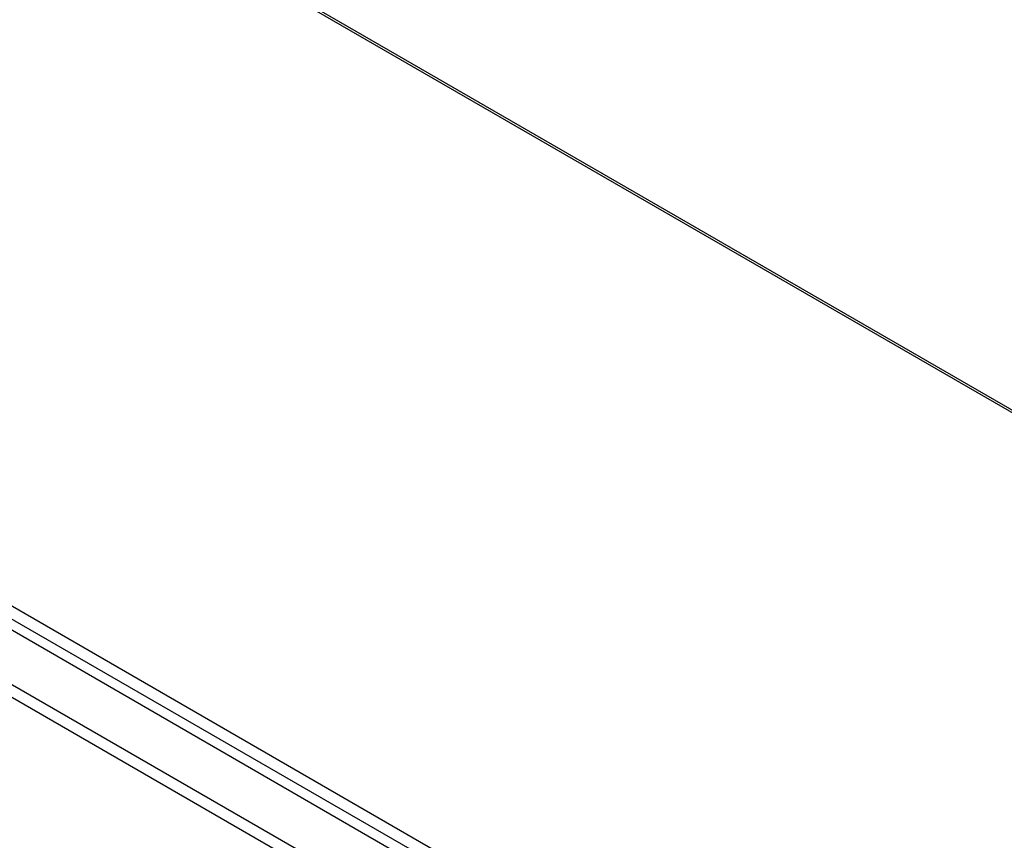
# Model space of a CAD drawing. Header units: inches. Extents: x 28 to 747, y 82 to 346.
# Tile 186 of 246: x 675 to 687, y 315 to 326. Entities that reach past the tile are written whole.
import ezdxf

# ---------------------------------------------------------------- set-up
doc = ezdxf.new("R2010")
doc.units = ezdxf.units.IN
doc.header["$MEASUREMENT"] = 0
doc.layers.add('Visible Edges(ANSI)', color=7, linetype='Continuous', lineweight=25)
doc.layers.add('Visible Tangent Edges(ANSI)', color=7, linetype='Continuous', lineweight=25)

msp = doc.modelspace()

# ---------------------------------------------------------------- linework, layer by layer
at = {"layer": 'Visible Edges(ANSI)'}
for p, q in [((646.333, 344.404), (696.223, 315.6)), ((636.925, 339.868), (687.557, 310.635))]:
    msp.add_line(p, q, dxfattribs=at)
at = {"layer": 'Visible Tangent Edges(ANSI)'}
for p, q in [((696.173, 315.595), (646.304, 344.387)), ((687.828, 310.777), (637.056, 340.09)), ((636.986, 339.969), (687.758, 310.656)), ((636.334, 339.527), (686.967, 310.294)), ((686.897, 310.173), (636.264, 339.406))]:
    msp.add_line(p, q, dxfattribs=at)

doc.saveas('drawing.dxf')
